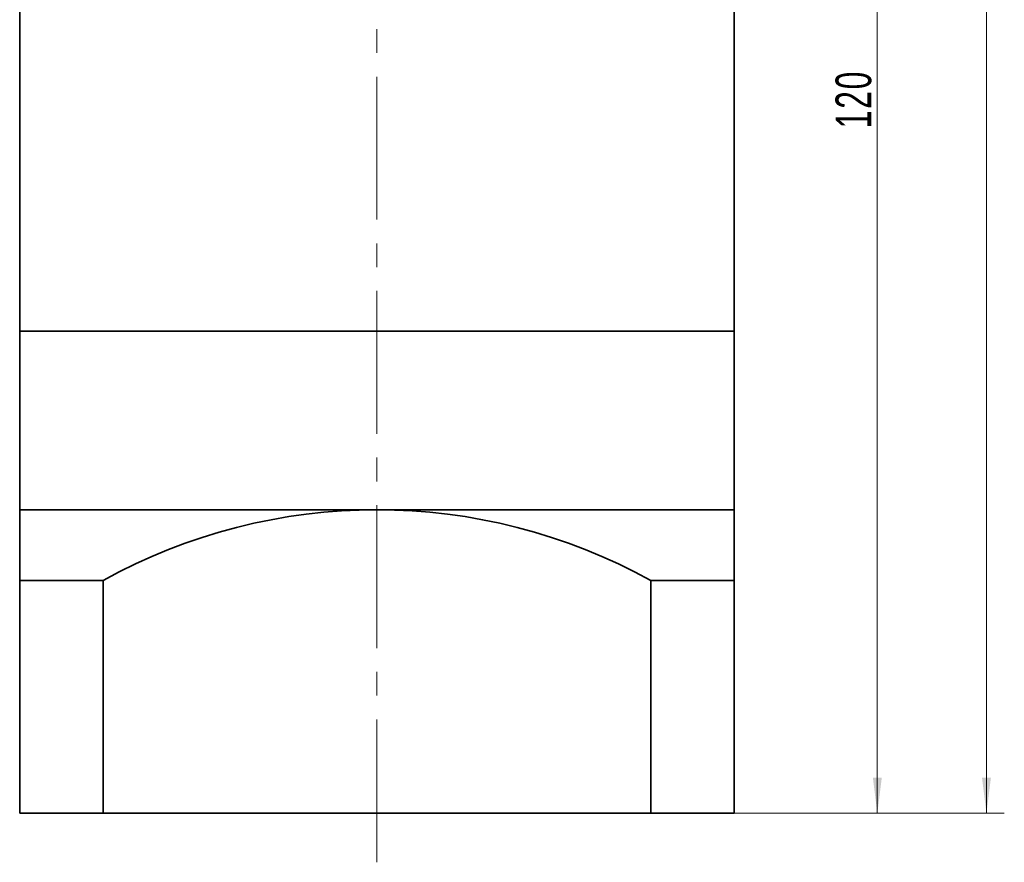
# Model space of a CAD drawing. Header units: millimetres. Extents: x -31 to 454, y 0 to 343.
# Tile 3 of 7: x 245 to 328, y 128 to 199. Entities that reach past the tile are written whole.
import ezdxf

# ---------------------------------------------------------------- set-up
doc = ezdxf.new("R2010")
doc.units = ezdxf.units.MM
doc.linetypes.add('点画线', pattern=[18, 12, -2, 2, -2])
doc.layers.get('0').update_dxf_attribs({"lineweight": 35})
for name, color, linetype, lineweight in [('EB0_1', 7, 'Continuous', 35), ('中心线层', 1, '点画线', 18), ('尺寸线层', 3, 'Continuous', 18), ('粗实线层', 7, 'Continuous', 35)]:
    doc.layers.add(name, color=color, linetype=linetype, lineweight=lineweight)
doc.styles.add('标准', font='txt', dxfattribs={"width": 0.667})
doc.dimstyles.new('a4-1-1', dxfattribs={"dimtxt": 3, "dimasz": 3, "dimexe": 1.5, "dimexo": 0, "dimgap": 0.5, "dimtad": 1, "dimdec": 3, "dimdsep": 46, "dimtxsty": '标准', "dimblk": '_CAXARROW', "dimcen": 0, "dimdle": 4, "dimazin": 2, "dimtfac": 0.707107, "dimtdec": 3, "dimtix": 1, "dimtmove": 2, "dimatfit": 3, "dimfxl": 1, "dimfrac": 2, "dimtolj": 1, "dimtzin": 0, "dimarcsym": 1})

# ---------------------------------------------------------------- blocks, each defined once
blk = doc.blocks.new('*X12')
at = {"layer": '尺寸线层', "linetype": 'Continuous', "transparency": 16777216}
for points in [[(317.392, 251.864), (317.767, 248.864), (317.017, 248.864)], [(317.392, 131.864), (317.767, 134.864), (317.017, 134.864)]]:
    blk.add_hatch(color=0, dxfattribs=at).paths.add_polyline_path(points, flags=0)
at = {"layer": '尺寸线层', "color": 0, "linetype": 'Continuous', "transparency": 16777216}
for p, q in [((310.859, 251.864), (318.892, 251.864)), ((317.392, 251.864), (317.392, 131.864)), ((305.359, 131.864), (318.892, 131.864))]:
    blk.add_line(p, q, dxfattribs=at)
at = {"layer": '尺寸线层', "color": 0, "transparency": 16777216, "insert": (315.4, 191.864), "char_height": 3, "width": 7.97371, "attachment_point": 5, "rotation": 90, "line_spacing_factor": 1.15057, "style": '标准'}
blk.add_mtext('\\T1.1;120', dxfattribs=at)
blk = doc.blocks.new('_CAXARROW')
blk.add_hatch(color=0).paths.add_polyline_path([(0, 0), (-1, 0.125), (-1, -0.125)], flags=0)
blk = doc.blocks.new('*X13')
at = {"layer": '尺寸线层', "linetype": 'Continuous', "transparency": 16777216}
for points in [[(326.557, 284.364), (326.932, 281.364), (326.182, 281.364)], [(326.557, 131.864), (326.932, 134.864), (326.182, 134.864)]]:
    blk.add_hatch(color=0, dxfattribs=at).paths.add_polyline_path(points, flags=0)
at = {"layer": '尺寸线层', "color": 0, "linetype": 'Continuous', "transparency": 16777216}
for p, q in [((307.859, 284.364), (328.057, 284.364)), ((326.557, 284.364), (326.557, 131.864)), ((305.359, 131.864), (328.057, 131.864))]:
    blk.add_line(p, q, dxfattribs=at)
at = {"layer": '尺寸线层', "color": 0, "transparency": 16777216, "insert": (324.565, 208.114), "char_height": 3, "width": 13.87072, "attachment_point": 5, "rotation": 90, "line_spacing_factor": 1.15057, "style": '标准'}
blk.add_mtext('\\T1.1;152.5', dxfattribs=at)

msp = doc.modelspace()

# ---------------------------------------------------------------- linework, layer by layer
at = {"layer": 'EB0_1'}
for p, q in [((245.359, 207.8636), (245.359, 172.3636)), ((305.359, 207.8636), (305.359, 172.3636)), ((245.359, 172.3636), (305.359, 172.3636))]:
    msp.add_line(p, q, dxfattribs=at)
at = {"layer": 'EB0_1', "linetype": 'Continuous', "lineweight": 35}
for p, q in [((245.359, 172.3636), (245.359, 149.3636)), ((245.359, 172.3636), (305.359, 172.3636)), ((305.359, 131.8636), (305.359, 172.3636)), ((245.359, 149.3636), (245.359, 131.8636)), ((305.359, 131.8636), (245.359, 131.8636))]:
    msp.add_line(p, q, dxfattribs=at)
at = {"layer": '中心线层'}
msp.add_line((275.359, 127.7444), (275.359, 287.1358), dxfattribs=at)
at = {"layer": '粗实线层'}
for p, q in [((245.359, 157.3636), (305.359, 157.3636)), ((250.359, 151.4168), (245.359, 151.4168)), ((252.359, 151.4168), (245.359, 151.4168)), ((252.359, 151.4168), (252.359, 131.8636)), ((252.359, 151.4168), (252.359, 131.8636)), ((298.359, 151.4168), (298.359, 131.8636)), ((298.359, 151.4168), (298.359, 131.8636)), ((298.359, 151.4168), (305.359, 151.4168))]:
    msp.add_line(p, q, dxfattribs=at)
msp.add_arc((275.359, 109.9118), 47.4517, 61.006989, 118.993011, dxfattribs=at)

# ---------------------------------------------------------------- dimensions: what is measured, and where the dimension line sits
at = {"layer": '尺寸线层'}
for base, p1, angle, picture, middle in [((326.5568, 131.8636), (307.859, 284.3636), 90, '*X13', (324.5652, 208.1136)), ((317.3919, 131.8636), (310.859, 251.8636), 270, '*X12', (315.4002, 191.8636))]:
    dim = msp.add_linear_dim(base=base, p1=p1, p2=(305.359, 131.8636), angle=angle, dimstyle='a4-1-1', override={"dimsah": 1, "dimtfill": 1, "dimtzin": 0}, dxfattribs=at)
    dim.commit()
    dim.dimension.update_dxf_attribs({"geometry": picture, "text_midpoint": middle})

doc.saveas('drawing.dxf')
